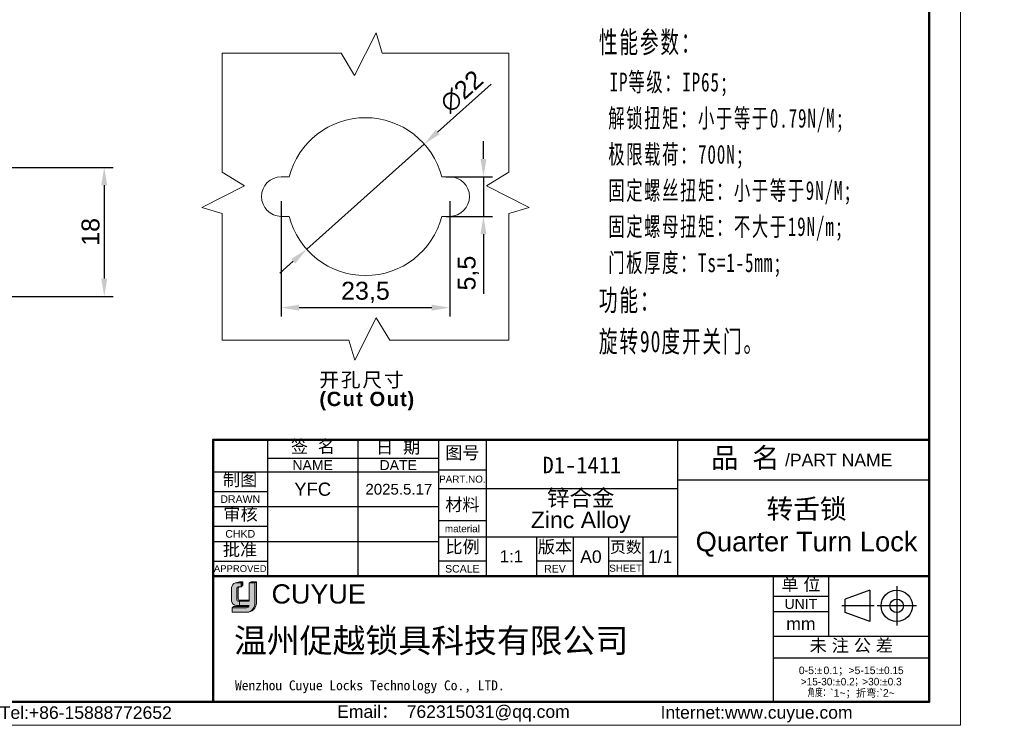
# Model space of a CAD drawing. Header units: millimetres. Extents: x 2655 to 2922, y 1555 to 1739.
# Tile 3 of 3: x 2785 to 2922, y 1555 to 1653. Entities that reach past the tile are written whole.
import ezdxf

# ---------------------------------------------------------------- set-up
doc = ezdxf.new("R2010")
doc.units = ezdxf.units.MM
doc.linetypes.add('虚线', pattern=[2, 1, -1])
for name, color, linetype, lineweight in [('0007', 7, 'Continuous', 5), ('实线层', 7, 'Continuous', 25), ('尺寸线层', 3, 'Continuous', 18), ('粗实线层', 7, 'Continuous', 50), ('细实线层', 3, 'Continuous', 18), ('虚线层', 6, '虚线', 18)]:
    doc.layers.add(name, color=color, linetype=linetype, lineweight=lineweight)
doc.styles.add('ARIAL', font='arial.ttf')
doc.styles.get("Standard").update_dxf_attribs({"font": 'arial.ttf'})
doc.styles.add('TEXTSTYLE_2', font='arial.ttf')
doc.styles.add('TEXTSTYLE_3', font='arial.ttf')
doc.styles.add('TEXTSTYLE_4', font='arial.ttf')
doc.styles.add('标准', font='txt', dxfattribs={"width": 0.667})
doc.dimstyles.new('ISO-25', dxfattribs={"dimtxt": 2.5, "dimasz": 2.5, "dimexe": 1.25, "dimexo": 0.625, "dimtad": 1, "dimtxsty": 'Standard', "dimcen": 2.5, "dimadec": 0, "dimazin": 0, "dimtfac": 1, "dimtmove": 0, "dimatfit": 3, "dimfxl": 1, "dimarcsym": 0})

# ---------------------------------------------------------------- blocks, each defined once
blk = doc.blocks.new('*D18')
at = {"layer": 'Defpoints', "color": 0, "transparency": 16777216}
for p in [(2760.708226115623, 1632.76022836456), (2760.708226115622, 1614.76022836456), (2796.354994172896, 1614.76022836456)]:
    blk.add_point(p, dxfattribs=at)
at = {"layer": '尺寸线层', "color": 0, "lineweight": -2, "transparency": 16777216}
for p, q in [((2761.333226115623, 1632.76022836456), (2797.604994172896, 1632.76022836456)), ((2796.354994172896, 1630.26022836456), (2796.354994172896, 1617.26022836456)), ((2761.333226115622, 1614.76022836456), (2797.604994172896, 1614.76022836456))]:
    blk.add_line(p, q, dxfattribs=at)
at = {"layer": '尺寸线层', "color": 0, "transparency": 16777216}
for points in [[(2795.938327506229, 1630.26022836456), (2796.771660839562, 1630.26022836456), (2796.354994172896, 1632.76022836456)], [(2795.938327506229, 1617.26022836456), (2796.771660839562, 1617.26022836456), (2796.354994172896, 1614.76022836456)]]:
    blk.add_solid(points, dxfattribs=at)
at = {"layer": '尺寸线层', "color": 0, "transparency": 16777216, "insert": (2794.453561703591, 1623.760228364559), "char_height": 2.5, "attachment_point": 5, "rotation": 90}
blk.add_mtext('18', dxfattribs=at)
blk = doc.blocks.new('*D24')
at = {"layer": 'Defpoints', "color": 0, "transparency": 16777216}
for p in [(2840.989373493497, 1636.014686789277), (2824.590839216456, 1621.348805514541)]:
    blk.add_point(p, dxfattribs=at)
at = {"layer": '尺寸线层', "color": 0, "lineweight": -2, "transparency": 16777216}
for p, q in [((2850.325789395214, 1644.364626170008), (2842.852843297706, 1637.681264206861)), ((2824.590839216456, 1621.348805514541), (2840.989373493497, 1636.014686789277)), ((2822.727369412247, 1619.682228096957), (2820.863899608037, 1618.015650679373))]:
    blk.add_line(p, q, dxfattribs=at)
at = {"layer": '尺寸线层', "color": 0, "transparency": 16777216}
for points in [[(2842.575080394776, 1637.991842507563), (2843.130606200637, 1637.370685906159), (2840.989373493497, 1636.014686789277)], [(2822.449606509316, 1619.992806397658), (2823.005132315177, 1619.371649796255), (2824.590839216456, 1621.348805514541)]]:
    blk.add_solid(points, dxfattribs=at)
at = {"layer": '尺寸线层', "color": 0, "transparency": 16777216, "insert": (2846.206887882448, 1643.325654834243), "char_height": 2.5, "attachment_point": 5, "rotation": 41.80757071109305}
blk.add_mtext('∅22', dxfattribs=at)
blk = doc.blocks.new('*D25')
at = {"layer": 'Defpoints', "color": 0, "transparency": 16777216}
for p in [(2821.040106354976, 1628.681746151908), (2844.540106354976, 1628.681746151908), (2844.540106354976, 1613.205533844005)]:
    blk.add_point(p, dxfattribs=at)
at = {"layer": '尺寸线层', "color": 0, "lineweight": -2, "transparency": 16777216}
for p, q in [((2821.040106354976, 1628.056746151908), (2821.040106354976, 1611.955533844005)), ((2844.540106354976, 1628.056746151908), (2844.540106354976, 1611.955533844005)), ((2823.540106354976, 1613.205533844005), (2842.040106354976, 1613.205533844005))]:
    blk.add_line(p, q, dxfattribs=at)
at = {"layer": '尺寸线层', "color": 0, "transparency": 16777216}
for points in [[(2823.540106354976, 1613.622200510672), (2823.540106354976, 1612.788867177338), (2821.040106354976, 1613.205533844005)], [(2842.040106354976, 1613.622200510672), (2842.040106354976, 1612.788867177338), (2844.540106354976, 1613.205533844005)]]:
    blk.add_solid(points, dxfattribs=at)
at = {"layer": '尺寸线层', "color": 0, "transparency": 16777216, "insert": (2832.790106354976, 1615.332921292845), "char_height": 2.5, "attachment_point": 5}
blk.add_mtext('23,5', dxfattribs=at)
blk = doc.blocks.new('*D26')
at = {"layer": 'Defpoints', "color": 0, "transparency": 16777216}
for p in [(2843.440810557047, 1631.431746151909), (2843.440810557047, 1625.931746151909), (2849.247735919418, 1625.931746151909)]:
    blk.add_point(p, dxfattribs=at)
at = {"layer": '尺寸线层', "color": 0, "lineweight": -2, "transparency": 16777216}
for p, q in [((2849.247735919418, 1633.931746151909), (2849.247735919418, 1636.431746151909)), ((2844.065810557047, 1631.431746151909), (2850.497735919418, 1631.431746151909)), ((2849.247735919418, 1631.431746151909), (2849.247735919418, 1625.931746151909)), ((2844.065810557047, 1625.931746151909), (2850.497735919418, 1625.931746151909)), ((2849.247735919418, 1623.431746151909), (2849.247735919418, 1615.111486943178))]:
    blk.add_line(p, q, dxfattribs=at)
at = {"layer": '尺寸线层', "color": 0, "transparency": 16777216}
for points in [[(2848.831069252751, 1633.931746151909), (2849.664402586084, 1633.931746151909), (2849.247735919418, 1631.431746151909)], [(2848.831069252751, 1623.431746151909), (2849.664402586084, 1623.431746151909), (2849.247735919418, 1625.931746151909)]]:
    blk.add_solid(points, dxfattribs=at)
at = {"layer": '尺寸线层', "color": 0, "transparency": 16777216, "insert": (2847.125464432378, 1618.021616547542), "char_height": 2.5, "attachment_point": 5, "rotation": 90}
blk.add_mtext('5,5', dxfattribs=at)

msp = doc.modelspace()

# ---------------------------------------------------------------- hatches: boundary and pattern name
at = {"layer": '实线层'}
h = msp.add_hatch(color=30, dxfattribs=at)
edge = h.paths.add_edge_path(flags=0)
edge.add_arc((2815.102832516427, 1574.07140531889), 0.2507087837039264, 103.89623382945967, 180.1196323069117, ccw=False)
edge.add_line((2815.042621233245, 1574.314776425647), (2815.434618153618, 1574.314776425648))
edge.add_line((2815.434618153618, 1574.314776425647), (2815.434618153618, 1574.851191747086))
edge.add_line((2815.434618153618, 1574.851191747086), (2814.646833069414, 1574.851191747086))
edge.add_arc((2814.893673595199, 1574.111344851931), 0.7799382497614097, 108.4506221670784, 173.4013944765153)
edge.add_line((2814.118901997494, 1574.200969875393), (2814.118901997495, 1572.30662995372))
edge.add_arc((2814.786272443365, 1572.368802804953), 0.6702602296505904, 185.3223660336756, 272.7233690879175)
edge.add_line((2814.818119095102, 1571.699299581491), (2815.238109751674, 1571.699299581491))
edge.add_line((2815.238109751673, 1571.699299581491), (2815.238109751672, 1572.30662995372))
edge.add_line((2815.238109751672, 1572.306629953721), (2815.049044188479, 1572.306629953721))
edge.add_arc((2815.033279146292, 1572.487249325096), 0.1813060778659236, 177.6597996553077, 274.98831874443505, ccw=False)
edge.add_line((2814.852124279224, 1572.494652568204), (2814.852124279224, 1574.070881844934))
h = msp.add_hatch(color=254, dxfattribs=at)
h.paths.add_polyline_path([(2815.219792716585, 1575.010741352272), (2814.646833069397, 1574.851191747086), (2815.434618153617, 1574.851191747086), (2815.705556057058, 1575.010741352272)], flags=0)
h.paths.add_polyline_path([(2816.588533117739, 1574.851191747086), (2817.356007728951, 1574.851191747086), (2817.581560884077, 1575.010741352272), (2816.871439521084, 1575.010741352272)], flags=0)
h = msp.add_hatch(color=251, dxfattribs=at)
edge = h.paths.add_edge_path(flags=0)
edge.add_line((2815.032924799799, 1572.603729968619), (2815.032924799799, 1574.070881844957))
edge.add_arc((2815.283633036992, 1574.071405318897), 0.2507087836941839, 103.89623382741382, 180.1196323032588, ccw=False)
edge.add_line((2815.22342175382, 1574.314776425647), (2815.042621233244, 1574.314776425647))
edge.add_arc((2815.102832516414, 1574.071405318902), 0.2507087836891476, 103.8962338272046, 180.1196323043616)
edge.add_line((2814.852124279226, 1574.070881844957), (2814.852124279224, 1572.494652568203))
edge.add_arc((2815.033279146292, 1572.487249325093), 0.1813060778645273, 177.6597996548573, 274.9883187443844)
edge.add_line((2815.049044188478, 1572.306629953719), (2816.588533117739, 1572.30662995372))
edge.add_line((2816.588533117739, 1572.306629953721), (2816.588533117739, 1572.459255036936))
edge.add_line((2816.588533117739, 1572.459255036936), (2815.148635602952, 1572.459255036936))
edge.add_arc((2815.175374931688, 1572.599244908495), 0.1425207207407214, 178.1966309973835, 259.1862447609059, ccw=False)
msp.add_hatch(color=251, dxfattribs=at).paths.add_polyline_path([(2815.434618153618, 1574.314776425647), (2815.705556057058, 1574.520642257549), (2815.705556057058, 1575.010741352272), (2815.434618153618, 1574.851191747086)], flags=0)
h = msp.add_hatch(color=251, dxfattribs=at)
edge = h.paths.add_edge_path(flags=0)
edge.add_line((2817.581560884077, 1575.010741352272), (2817.356007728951, 1574.851191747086))
edge.add_line((2817.356007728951, 1574.851191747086), (2817.356007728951, 1572.038538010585))
edge.add_arc((2816.083018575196, 1571.988886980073), 1.273957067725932, -71.74154242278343, 2.2336036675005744, ccw=False)
edge.add_arc((2816.271073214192, 1572.072902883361), 1.310938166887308, 279.2658368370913, 358.4978790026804)
edge.add_line((2817.581560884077, 1572.03853801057), (2817.581560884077, 1575.010741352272))
h = msp.add_hatch(color=251, dxfattribs=at)
edge = h.paths.add_edge_path(flags=0)
edge.add_line((2814.365048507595, 1571.554978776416), (2814.203674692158, 1571.377381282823))
edge.add_line((2814.203674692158, 1571.377381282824), (2816.205743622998, 1571.377381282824))
edge.add_arc((2816.132393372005, 1571.853145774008), 0.4813856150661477, 278.7644802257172, 323.8869948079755)
edge.add_line((2816.521283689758, 1571.569426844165), (2814.365048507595, 1571.554978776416))
at = {"layer": '尺寸线层'}
h = msp.add_hatch(color=179, dxfattribs=at)
edge = h.paths.add_edge_path(flags=0)
edge.add_line((2817.356007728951, 1574.851191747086), (2816.588533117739, 1574.851191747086))
edge.add_line((2816.588533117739, 1574.851191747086), (2816.588533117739, 1572.30662995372))
edge.add_line((2816.588533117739, 1572.306629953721), (2815.238109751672, 1572.306629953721))
edge.add_line((2815.238109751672, 1572.306629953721), (2815.238109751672, 1571.699299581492))
edge.add_line((2815.238109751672, 1571.699299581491), (2816.588533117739, 1571.699299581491))
edge.add_arc((2816.132393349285, 1571.853145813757), 0.4813856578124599, 278.7644821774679, 341.36184450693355, ccw=False)
edge.add_line((2816.205743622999, 1571.377381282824), (2814.203674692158, 1571.377381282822))
edge.add_line((2814.203674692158, 1571.377381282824), (2814.203674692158, 1570.76215346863))
edge.add_line((2814.203674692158, 1570.76215346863), (2816.248827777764, 1570.76215346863))
edge.add_arc((2816.271073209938, 1572.072902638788), 1.310937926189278, 269.0276957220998, 279.2658387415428)
edge.add_arc((2816.083018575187, 1571.988886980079), 1.273957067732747, 288.258457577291, 362.2336036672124)
edge.add_line((2817.356007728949, 1572.038538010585), (2817.356007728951, 1574.851191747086))

# ---------------------------------------------------------------- linework, layer by layer
at = {"color": 0, "linetype": 'Continuous'}
for p, q in [((2811.534987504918, 1594.804699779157), (2811.534987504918, 1576.015892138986)), ((2819.114317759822, 1594.803381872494), (2819.114317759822, 1575.78522033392)), ((2831.746306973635, 1594.803381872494), (2831.746306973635, 1575.78522033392)), ((2842.974088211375, 1594.819602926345), (2842.974088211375, 1575.731263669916)), ((2842.974741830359, 1594.803381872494), (2842.974741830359, 1575.78522033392)), ((2849.640971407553, 1594.819602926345), (2849.640971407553, 1575.731263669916)), ((2876.306045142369, 1594.804113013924), (2876.306045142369, 1575.715773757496)), ((2876.30850419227, 1594.819602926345), (2876.30850419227, 1575.731263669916)), ((2842.974088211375, 1590.608939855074), (2849.640971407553, 1590.608939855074)), ((2876.306045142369, 1589.189895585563), (2911.419321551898, 1589.189895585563)), ((2842.974088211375, 1588.012364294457), (2876.30850419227, 1588.012364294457)), ((2842.974088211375, 1583.520990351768), (2849.640971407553, 1583.520990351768)), ((2842.974088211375, 1581.275303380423), (2876.30850419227, 1581.275303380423)), ((2856.658743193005, 1581.275303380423), (2856.658743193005, 1575.731263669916)), ((2861.781716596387, 1581.275303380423), (2861.781716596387, 1575.731263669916)), ((2866.694156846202, 1581.275303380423), (2866.694156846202, 1575.731263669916)), ((2871.466241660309, 1581.275303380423), (2871.466241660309, 1575.731263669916)), ((2842.974088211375, 1577.906772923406), (2849.640971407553, 1577.906772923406)), ((2856.658743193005, 1577.906772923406), (2861.781716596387, 1577.906772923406)), ((2866.694156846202, 1577.906772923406), (2871.466241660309, 1577.906772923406)), ((2876.306045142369, 1575.731263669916), (2876.30850419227, 1575.731263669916)), ((2889.664297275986, 1575.78522033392), (2889.664297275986, 1558.311277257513)), ((2889.664365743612, 1575.779590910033), (2889.664365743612, 1558.235470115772)), ((2897.38391470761, 1575.779590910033), (2897.38391470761, 1567.428442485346)), ((2906.888414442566, 1574.398034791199), (2906.888414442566, 1568.901974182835)), ((2889.664365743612, 1572.972482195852), (2897.38391470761, 1572.972482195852)), ((2903.129689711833, 1573.835552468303), (2899.700472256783, 1572.593764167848)), ((2899.700472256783, 1570.706244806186), (2899.700472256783, 1572.593764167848)), ((2903.129689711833, 1573.835552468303), (2903.129689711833, 1569.464456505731)), ((2903.750771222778, 1571.650004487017), (2899.215054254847, 1571.650004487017)), ((2909.636444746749, 1571.650004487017), (2904.140384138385, 1571.650004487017)), ((2889.664365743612, 1570.867150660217), (2897.38391470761, 1570.867150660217)), ((2903.129689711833, 1569.464456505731), (2899.700472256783, 1570.706244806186)), ((2889.664365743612, 1567.428442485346), (2911.419458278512, 1567.428442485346)), ((2889.664365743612, 1564.410800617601), (2911.419458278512, 1564.410800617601))]:
    msp.add_line(p, q, dxfattribs=at)
at = {"linetype": 'Continuous'}
for p, q in [((2819.114317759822, 1592.206806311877), (2842.974741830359, 1592.206806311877)), ((2811.535124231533, 1590.312007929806), (2842.974741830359, 1590.312007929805)), ((2811.535124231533, 1587.575076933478), (2819.114317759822, 1587.575076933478)), ((2811.535124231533, 1585.469745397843), (2842.974741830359, 1585.469745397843)), ((2811.535124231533, 1582.732814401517), (2819.114317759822, 1582.732814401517)), ((2811.535124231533, 1580.627482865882), (2842.974741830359, 1580.627482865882)), ((2811.535124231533, 1577.890551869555), (2819.114317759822, 1577.890551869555))]:
    msp.add_line(p, q, dxfattribs=at)
at = {"color": 0, "linetype": 'Continuous'}
for radius in [2.18554798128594, 0.9437596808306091]:
    msp.add_circle((2906.888414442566, 1571.650004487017), radius, dxfattribs=at)
at = {"layer": '0007'}
for p, q in [((2814.118901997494, 1572.306629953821), (2814.118901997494, 1574.200969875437)), ((2814.646833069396, 1574.851191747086), (2815.219792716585, 1575.010741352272)), ((2814.646833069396, 1574.851191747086), (2815.434618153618, 1574.851191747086)), ((2814.852124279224, 1572.49465256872), (2814.852124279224, 1574.07088183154)), ((2815.032924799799, 1572.60372996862), (2815.032924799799, 1574.07088183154)), ((2815.042621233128, 1574.314776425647), (2815.434618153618, 1574.314776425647)), ((2815.219792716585, 1575.010741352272), (2815.705556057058, 1575.010741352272)), ((2815.434618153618, 1574.851191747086), (2815.705556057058, 1575.010741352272)), ((2815.434618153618, 1574.314776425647), (2815.434618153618, 1574.851191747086)), ((2815.434618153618, 1574.314776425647), (2815.705556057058, 1574.52064225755)), ((2815.705556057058, 1574.52064225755), (2815.705556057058, 1575.010741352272)), ((2816.588533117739, 1574.851191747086), (2816.871439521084, 1575.010741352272)), ((2816.588533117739, 1574.851191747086), (2817.356007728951, 1574.851191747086)), ((2816.588533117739, 1572.306629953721), (2816.588533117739, 1574.851191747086)), ((2816.871439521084, 1575.010741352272), (2817.581560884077, 1575.010741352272)), ((2817.356007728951, 1574.851191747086), (2817.581560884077, 1575.010741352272)), ((2817.356007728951, 1574.851191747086), (2817.356007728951, 1572.038538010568)), ((2817.581560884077, 1575.010741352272), (2817.581560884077, 1572.038538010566)), ((2814.203674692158, 1571.377381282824), (2814.365048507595, 1571.554978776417)), ((2814.203674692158, 1570.76215346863), (2814.203674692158, 1571.377381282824)), ((2814.203674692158, 1571.377381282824), (2816.205743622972, 1571.377381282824)), ((2814.365048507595, 1571.554978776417), (2816.521283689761, 1571.569426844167)), ((2814.818119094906, 1571.699299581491), (2816.588533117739, 1571.699299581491)), ((2815.049044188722, 1572.306629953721), (2816.588533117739, 1572.306629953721)), ((2815.148635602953, 1572.459255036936), (2816.588533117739, 1572.459255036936)), ((2815.238109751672, 1572.306629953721), (2815.238109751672, 1571.699299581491)), ((2814.203674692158, 1570.76215346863), (2816.248827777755, 1570.76215346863))]:
    msp.add_line(p, q, dxfattribs=at)
for centre, radius, start, end in [((2814.893673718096, 1574.111344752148), 0.7799383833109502, 108.4506284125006, 173.401388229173), ((2815.102832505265, 1574.071405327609), 0.2507087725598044, 103.8962318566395, 180.1196373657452), ((2815.283633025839, 1574.071405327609), 0.2507087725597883, 103.8962318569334, 180.1196373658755), ((2815.03327915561, 1572.487249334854), 0.1813060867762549, 177.6598026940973, 274.9883156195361), ((2815.175374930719, 1572.599244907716), 0.1425207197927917, 178.1966306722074, 259.1862450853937), ((2814.786272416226, 1572.368802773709), 0.6702601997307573, 185.3223635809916, 272.7233715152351), ((2816.132393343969, 1571.853145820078), 0.4813856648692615, 278.7644826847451, 341.3618439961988), ((2816.271073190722, 1572.072902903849), 1.310938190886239, 269.0276967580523, 358.497878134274), ((2816.083018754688, 1571.988886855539), 1.273956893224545, 288.2424993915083, 2.233609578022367)]:
    msp.add_arc(centre, radius, start, end, dxfattribs=at)
at = {"layer": '尺寸线层', "color": 6}
for p, q in [((2821.040106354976, 1631.431746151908), (2822.139402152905, 1631.431746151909)), ((2844.540106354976, 1631.431746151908), (2843.440810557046, 1631.431746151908)), ((2821.040106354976, 1625.931746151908), (2822.139402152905, 1625.931746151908)), ((2844.540106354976, 1625.931746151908), (2843.440810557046, 1625.931746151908))]:
    msp.add_line(p, q, dxfattribs=at)
for centre, radius, start, end in [((2832.790106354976, 1628.681746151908), 11, 14.47751218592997, 165.5224878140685), ((2821.040106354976, 1628.681746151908), 2.75, 90, 270), ((2844.540106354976, 1628.681746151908), 2.75, 270, 90), ((2832.790106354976, 1628.681746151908), 11, 194.47751218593, 345.52248781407)]:
    msp.add_arc(centre, radius, start, end, dxfattribs=at)
at = {"layer": '粗实线层'}
for p, q in [((2811.535124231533, 1575.78522033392), (2889.664297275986, 1575.78522033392)), ((2889.664365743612, 1575.779590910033), (2911.419458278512, 1575.779590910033))]:
    msp.add_line(p, q, dxfattribs=at)
msp.add_lwpolyline([(2670.907992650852, 1734.829000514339), (2911.419458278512, 1734.829000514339), (2911.419458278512, 1558.252965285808), (2670.907992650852, 1558.252965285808)], close=True, dxfattribs=at)
msp.add_lwpolyline([(2911.419321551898, 1594.804113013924), (2872.466045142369, 1594.804113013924), (2811.535124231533, 1594.803381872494), (2811.535124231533, 1558.235470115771)], dxfattribs=at)
at = {"layer": '细实线层'}
msp.add_lwpolyline([(2655.270788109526, 1739.215107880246), (2915.805565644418, 1739.215107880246), (2915.805565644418, 1554.998598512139), (2655.270788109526, 1554.998598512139)], close=True, dxfattribs=at)
at = {"layer": '虚线层', "linetype": 'ByBlock'}
for p, q in [((2831.278208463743, 1645.56286712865), (2834.284468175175, 1651.496274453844)), ((2834.284468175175, 1651.496274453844), (2835.131559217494, 1648.681746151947)), ((2812.790106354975, 1648.681746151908), (2829.37951760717, 1648.681746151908)), ((2812.790106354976, 1632.092334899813), (2812.790106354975, 1648.681746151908)), ((2829.37951760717, 1648.681746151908), (2831.278208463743, 1645.56286712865)), ((2852.790106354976, 1648.681746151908), (2835.131559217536, 1648.681746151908)), ((2852.790106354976, 1632.092334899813), (2852.790106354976, 1648.681746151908)), ((2812.790106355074, 1632.092334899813), (2815.908985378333, 1630.193644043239)), ((2852.790106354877, 1632.092334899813), (2849.671227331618, 1630.193644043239)), ((2815.908985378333, 1630.193644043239), (2809.975578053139, 1627.187384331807)), ((2849.671227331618, 1630.193644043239), (2855.604634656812, 1627.187384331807)), ((2809.975578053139, 1627.187384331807), (2812.790106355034, 1626.340293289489)), ((2812.790106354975, 1608.681746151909), (2812.790106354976, 1626.340293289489)), ((2855.604634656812, 1627.187384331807), (2852.790106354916, 1626.340293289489)), ((2852.790106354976, 1608.681746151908), (2852.790106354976, 1626.340293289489)), ((2834.302004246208, 1611.800625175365), (2831.295744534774, 1605.867217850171)), ((2836.200695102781, 1608.681746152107), (2834.302004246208, 1611.800625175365)), ((2812.790106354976, 1608.681746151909), (2830.448653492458, 1608.681746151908)), ((2831.295744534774, 1605.867217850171), (2830.448653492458, 1608.681746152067)), ((2836.200695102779, 1608.681746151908), (2852.790106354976, 1608.681746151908))]:
    msp.add_line(p, q, dxfattribs=at)

# ---------------------------------------------------------------- texts
at = {"color": 0, "linetype": 'Continuous', "attachment_point": 2, "line_spacing_factor": 0.8999999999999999}
for s, insert, char_height, width, style in [('签  名', (2825.45936323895, 1594.737967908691), 1.754442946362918, 7.716807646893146, 'TEXTSTYLE_2'), ('日  期', (2837.345805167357, 1594.64708385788), 1.754442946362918, 7.716807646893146, 'TEXTSTYLE_2'), ('图号', (2846.307529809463, 1593.879369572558), 1.754442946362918, 5.139969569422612, 'TEXTSTYLE_2'), ('{\\fSimSun|b0|i0|c0|p34;品 名}', (2885.760320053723, 1593.675064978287), 2.807108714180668, 10.28542177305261, 'TEXTSTYLE_2'), ('/PART NAME', (2898.796336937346, 1592.847741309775), 1.754442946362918, 14.94211446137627, 'TEXTSTYLE_3'), ('PART.NO.', (2846.307529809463, 1589.801896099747), 0.9824880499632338, 6.468350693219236, 'TEXTSTYLE_3'), ('材料', (2846.307529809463, 1586.643898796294), 1.754442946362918, 5.139969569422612, 'TEXTSTYLE_2'), ('material', (2846.307529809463, 1582.889390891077), 0.9824880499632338, 6.165203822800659, 'TEXTSTYLE_3'), ('比例', (2846.336703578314, 1580.75977073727), 1.754442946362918, 5.139969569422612, 'TEXTSTYLE_2'), ('版本', (2859.220229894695, 1580.748719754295), 1.754442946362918, 5.139969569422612, 'TEXTSTYLE_2'), ('页数', (2869.105383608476, 1580.649710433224), 1.614087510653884, 4.728772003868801, 'TEXTSTYLE_2'), ('A0', (2864.237936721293, 1579.380504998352), 1.754442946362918, 2.576838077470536, 'TEXTSTYLE_2'), ('1/1', (2873.887372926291, 1579.380504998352), 1.754442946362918, 3.865257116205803, 'TEXTSTYLE_2'), ('SCALE', (2846.307529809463, 1577.34535118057), 1.05266576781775, 4.813304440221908, 'TEXTSTYLE_3'), ('REV', (2859.220229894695, 1577.34535118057), 1.05266576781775, 2.283474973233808, 'TEXTSTYLE_4'), ('SHEET', (2869.080199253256, 1577.380440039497), 0.9824880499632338, 4.059511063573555, 'TEXTSTYLE_4'), ('单 位', (2893.524140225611, 1575.519663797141), 1.754442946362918, 6.428388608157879, 'TEXTSTYLE_2'), ('UNIT', (2893.524140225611, 1572.62159360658), 1.403554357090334, 4.565464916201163, 'TEXTSTYLE_3'), ('mm', (2893.524140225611, 1570.025018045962), 1.754442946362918, 4.069785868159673, 'TEXTSTYLE_3'), ('未 注 公 差', (2900.554154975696, 1567.004771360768), 1.754442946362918, 14.14519625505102, 'TEXTSTYLE_2'), ('{\\C256;Email\\fSimSun|b0|i0|c0|p34;： \\farial|b0|i0|c0|p34;762315031@qq.com}', (2845.064851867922, 1557.783870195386), 1.750941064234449, 35.56216927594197, 'TEXTSTYLE_3'), ('{\\C256;Internet:www.cuyue.com}', (2887.341419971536, 1557.669318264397), 1.750941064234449, 51.90110448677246, 'TEXTSTYLE_3')]:
    msp.add_mtext(s, dxfattribs=dict(at, insert=insert, char_height=char_height, width=width, style=style))
at = {"linetype": 'Continuous', "attachment_point": 2, "line_spacing_factor": 0.8999999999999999}
for s, insert, char_height, width, style in [('NAME', (2825.430312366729, 1591.961184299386), 1.403554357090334, 5.650741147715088, 'TEXTSTYLE_3'), ('DATE', (2837.360524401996, 1591.961184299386), 1.403554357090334, 5.217674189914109, 'TEXTSTYLE_3'), ('{\\fSimSun|b0|i0|c134|p34;制图}', (2815.302410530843, 1590.110509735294), 1.754442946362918, 5.139969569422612, 'TEXTSTYLE_2'), ('DRAWN', (2815.324720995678, 1587.04874404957), 1.05266576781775, 5.545083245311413, 'TEXTSTYLE_3'), ('审核', (2815.364520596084, 1585.316572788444), 1.754442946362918, 5.139969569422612, 'TEXTSTYLE_2'), ('CHKD', (2815.324720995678, 1582.206481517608), 1.05266576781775, 4.159790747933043, 'TEXTSTYLE_3'), ('批准', (2815.293032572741, 1580.357889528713), 1.754442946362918, 5.139969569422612, 'TEXTSTYLE_2'), ('APPROVED', (2815.324720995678, 1577.311585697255), 0.9473991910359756, 7.339702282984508, 'TEXTSTYLE_3'), ('Tel:+86-15888772652', (2793.777716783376, 1557.642828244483), 1.750941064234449, 24.85569542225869, 'TEXTSTYLE_3')]:
    msp.add_mtext(s, dxfattribs=dict(at, insert=insert, char_height=char_height, width=width, style=style))
at = {"color": 0, "lineweight": 13, "insert": (2862.973508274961, 1591.280206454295), "char_height": 2.304, "width": 44.44178955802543, "attachment_point": 5}
msp.add_mtext('{\\fFangSong|b0|i0|c134|p34;\\C3;D1-1411}', dxfattribs=at)
at = {"color": 0, "insert": (2894.314585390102, 1582.510049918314), "char_height": 2.73146806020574, "width": 62.48649061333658, "attachment_point": 5, "style": 'ARIAL'}
msp.add_mtext('{\\fFangSong|b0|i0|c134|p34;转舌锁\\P}Quarter Turn Lock', dxfattribs=at)
at = {"color": 0, "insert": (2853.149857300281, 1578.552753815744), "char_height": 1.680903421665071, "width": 11.69628630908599, "attachment_point": 5}
msp.add_mtext('1:1', dxfattribs=at)
at = {"color": 7, "linetype": 'Continuous', "attachment_point": 1, "line_spacing_factor": 0.8999999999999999}
for s, insert, char_height, width, style in [('CUYUE', (2819.689748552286, 1574.652304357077), 2.688, 29.95307687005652, 'TEXTSTYLE_2'), ('{\\fsimsun|b0|i0|c134|p34;\\C0;Wenzhou Cuyue Locks Technology Co., LTD.}', (2814.59290353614, 1561.256881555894), 1.3824, 57.70020964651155, 'TEXTSTYLE_3')]:
    msp.add_mtext(s, dxfattribs=dict(at, insert=insert, char_height=char_height, width=width, style=style))
at = {"color": 0, "linetype": 'Continuous', "lineweight": 13, "insert": (2900.541912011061, 1563.182690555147), "char_height": 1.050564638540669, "width": 21.35581969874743, "attachment_point": 2, "line_spacing_factor": 0.8999999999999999, "style": 'TEXTSTYLE_2'}
msp.add_mtext('0-5:{\\Fgdt,gbcbig.shx;`\\fsimsun|b0|i0|c0|p34;\\W0.16667; \\farial|b0|i0|c0|p34;\\W1;0.1\\fsimsun|b0|i0|c0|p34;；}>5-15:{\\Fgdt,gbcbig.shx;`0.15\\P>15-30:`0.2；>30:`0.3\\P角度：}`1~{\\fsimsun|b0|i0|c0|p34;；折弯}:`2~', dxfattribs=at)
at = {"layer": 'Defpoints', "attachment_point": 5}
for s, insert, char_height in [('YFC', (2825.430312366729, 1587.890876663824), 1.8432), ('2025.5.17', (2837.446101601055, 1587.890876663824), 1.5)]:
    msp.add_mtext_dynamic_manual_height_columns(s, width=10.52665767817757, gutter_width=1, heights=[0], dxfattribs=dict(at, insert=insert, char_height=char_height))
at = {"layer": '尺寸线层', "insert": (2865.345378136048, 1677.607856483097), "char_height": 2.625, "width": 85.30840781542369, "attachment_point": 1, "line_spacing_factor": 1.150569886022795, "style": '标准'}
msp.add_mtext('{\\H1.14286x;\\T1.1;技术要求：\\P \\H0.875x;锁壳、锁芯、锁舌、螺母：SUS316\\P O圈NBR,\\P 防水平垫EPDM;\\P\\P\\H1.14286x;性能参数：\\P \\H0.875x;IP等级：IP65;\\P 解锁扭矩：小于等于0.79N/M;\\P 极限载荷：700N;\\P 固定螺丝扭矩：小于等于9N/M;\\P 固定螺母扭矩：不大于19N/m;\\P 门板厚度：Ts=1-5mm;\\P\\H1.14286x;功能：\\P旋转90度开关门。}', dxfattribs=at)
at = {"layer": '尺寸线层', "linetype": 'ByBlock', "insert": (2826.367021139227, 1604.154679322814), "char_height": 2, "width": 21.68990011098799, "attachment_point": 1, "line_spacing_factor": 1.150569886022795}
msp.add_mtext('\\pxsm0.8;{\\fSimSun|b1|i0|c134|p2;\\T1.1;开孔尺寸\\fArial|b1|i0|c134|p34;\\P(Cut Out)}', dxfattribs=at)
at = {"layer": '尺寸线层', "insert": (2862.811618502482, 1587.842157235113), "char_height": 2.3, "attachment_point": 2}
msp.add_mtext_dynamic_manual_height_columns('\\pxsm0.8;{\\fSimSun|b0|i0|c134|p2;锌合金}\\PZinc Alloy', width=23.70758729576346, gutter_width=12.5, heights=[0], dxfattribs=at)
at = {"layer": '尺寸线层', "color": 6, "insert": (2814.448622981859, 1568.487513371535), "char_height": 3.36, "width": 71.48750424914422, "attachment_point": 1}
msp.add_mtext('{\\C0;温州促越锁具科技有限公司}', dxfattribs=at)

# ---------------------------------------------------------------- dimensions: what is measured, and where the dimension line sits
at = {"layer": '尺寸线层'}
dim = msp.add_diameter_dim_2p(p1=(2824.590839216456, 1621.348805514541), p2=(2840.989373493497, 1636.014686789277), dimstyle='ISO-25', dxfattribs=at)
dim.commit()
dim.dimension.update_dxf_attribs({"geometry": '*D24', "text_midpoint": (2846.206887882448, 1643.325654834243)})
for base, p1, p2, picture, middle in [((2849.247735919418, 1625.931746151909), (2843.440810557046, 1631.431746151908), (2843.440810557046, 1625.931746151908), '*D26', (2847.125464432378, 1618.021616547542)), ((2796.354994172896, 1614.76022836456), (2760.708226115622, 1632.760228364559), (2760.708226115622, 1614.760228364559), '*D18', (2794.453561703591, 1623.760228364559))]:
    dim = msp.add_linear_dim(base=base, p1=p1, p2=p2, angle=90, dimstyle='ISO-25', dxfattribs=at)
    dim.commit()
    dim.dimension.update_dxf_attribs({"geometry": picture, "text_midpoint": middle})
dim = msp.add_linear_dim(base=(2844.540106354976, 1613.205533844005), p1=(2821.040106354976, 1628.681746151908), p2=(2844.540106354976, 1628.681746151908), dimstyle='ISO-25', dxfattribs=at)
dim.commit()
dim.dimension.update_dxf_attribs({"geometry": '*D25', "text_midpoint": (2832.790106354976, 1615.332921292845)})

doc.saveas('drawing.dxf')
